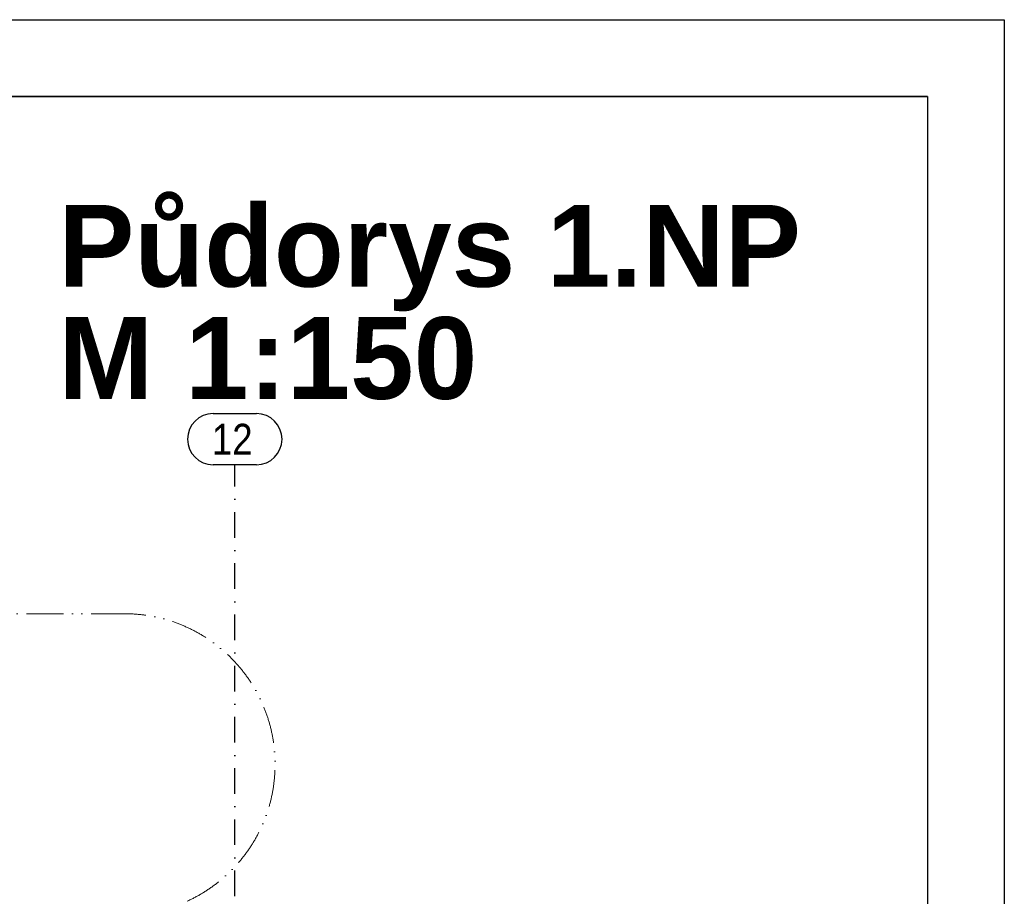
# Model space of a CAD drawing. Header units: millimetres. Extents: x 2886542 to 7567581, y -792623 to 134766.
# Tile 241 of 256: x 4805315 to 4814929, y -338676 to -330116. Entities that reach past the tile are written whole.
import ezdxf

# ---------------------------------------------------------------- set-up
doc = ezdxf.new("R2010")
doc.units = ezdxf.units.MM
doc.linetypes.add('ACAD_ISO12W100', pattern=[21, 12, -3, 0, -3, 0, -3])
doc.linetypes.add('DASHDOT', pattern=[1, 0.5, -0.25, 0, -0.25])
doc.layers.add('CKPROSTUPY_NADROVINOU', color=7, linetype='DASHDOT', lineweight=25)
doc.layers.add('Text obecně', color=7, linetype='Continuous', lineweight=25)
doc.layers.add('IN_NS_VYPLNE OTVORU', color=16, linetype='Continuous')
doc.layers.add('požárničina', color=10, linetype='Continuous')
doc.styles.add('ARIAL', font='arial.ttf')
doc.styles.add('ARIELCE', font='arialbd.ttf')

msp = doc.modelspace()

# ---------------------------------------------------------------- linework, layer by layer
at = {"layer": 'CKPROSTUPY_NADROVINOU', "color": 0, "ltscale": 500}
msp.add_line((4807415.4, -361679.5), (4807415.4, -334462.1), dxfattribs=at)
at = {"layer": 'IN_NS_VYPLNE OTVORU', "color": 0, "linetype": 'ByBlock'}
for p, q in [((4807204.1, -333962.1), (4807626.7, -333962.1)), ((4807626.7, -334462.1), (4807204.1, -334462.1))]:
    msp.add_line(p, q, dxfattribs=at)
for centre, start, end in [((4807204.1, -334212.1), 90, 270), ((4807626.7, -334212.1), 270, 90)]:
    msp.add_arc(centre, 250, start, end, dxfattribs=at)
at = {"layer": 'požárničina', "linetype": 'ACAD_ISO12W100', "lineweight": 0, "ltscale": 30}
msp.add_line((4748034.1, -335916.7), (4806339.1, -335916.7), dxfattribs=at)
msp.add_arc((4806339.1, -337386.7), 1470, 270, 90, dxfattribs=at)
at = {"layer": 'Text obecně'}
for p, q in [((4783430.1, -330115.8), (4814929.4, -330115.8)), ((4814929.4, -330115.8), (4814929.4, -374864.8)), ((4814179.4, -330865.8), (4783430.1, -330865.8)), ((4783430.1, -330865.8), (4814179.4, -330865.8)), ((4783430.1, -330865.8), (4814179.4, -330865.8)), ((4784180.1, -330865.8), (4814179.4, -330865.8)), ((4814179.4, -330865.8), (4814179.4, -374114.8)), ((4814179.4, -330865.8), (4814179.4, -374114.8)), ((4814179.4, -330865.8), (4814179.4, -374114.8))]:
    msp.add_line(p, q, dxfattribs=at)

# ---------------------------------------------------------------- texts
at = {"color": 250, "lineweight": 9, "extrusion": (0, 0, -1), "style": 'ARIELCE', "text_generation_flag": 2}
for s, height, p in [('Půdorys 1.NP ', 798.505, (-4805691.4, -332722.8)), ('M 1:150', 798.5, (-4805691.4, -333818.7))]:
    msp.add_text(s, height=height, dxfattribs=at).set_placement(p)
at = {"layer": 'IN_NS_VYPLNE OTVORU', "color": 0, "linetype": 'ByBlock', "style": 'ARIAL', "width": 0.85}
msp.add_text('12', height=300, dxfattribs=at).set_placement((4807192.9, -334362.1))

doc.saveas('drawing.dxf')
